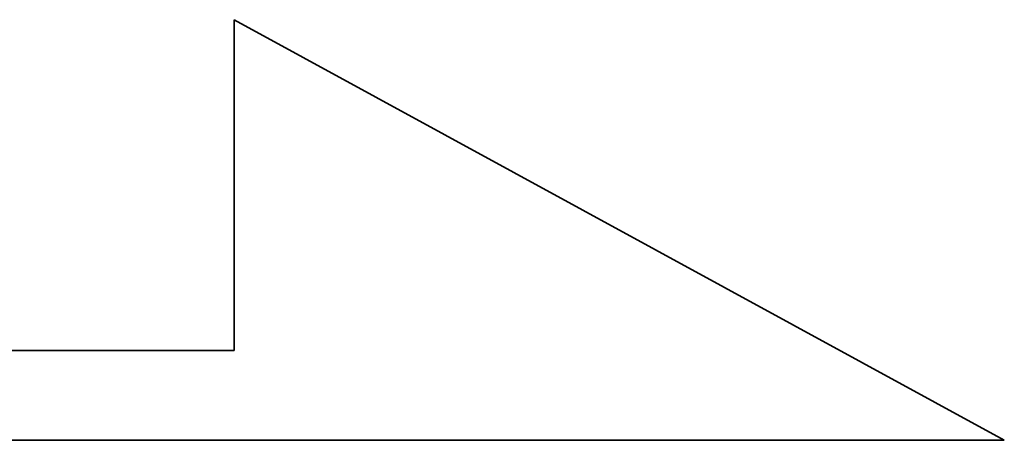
# Model space of a CAD drawing. Header units: millimetres. Extents: x 342 to 649, y 362 to 465.
# Tile 48 of 51: x 589.57 to 592.01, y 392.15 to 393.2. Entities that reach past the tile are written whole.
import ezdxf

# ---------------------------------------------------------------- set-up
doc = ezdxf.new("R2010")
doc.units = ezdxf.units.MM
doc.header["$LTSCALE"] = 0.15
doc.layers.add('DIM', color=4, linetype='CONTINUOUS')
doc.layers.add('layer 1', color=7, linetype='CONTINUOUS')

# ---------------------------------------------------------------- blocks, each defined once
blk = doc.blocks.new('TBI MOTION logo(完整正式版)')
at = {"layer": 'layer 1', "color": 22, "lineweight": 35}
blk.add_open_spline([(75.90875, -9.47875), (75.90875, -9.47875), (75.90875, -12.28625), (75.90875, -12.28625), (75.90875, -12.28625), (75.90875, -12.28625), (75.90875, -12.47875), (75.90875, -12.47875), (75.90875, -12.47875), (75.90875, -12.47875), (75.71625, -12.47875), (75.71625, -12.47875), (75.71625, -12.47875), (75.71625, -12.47875), (-88.32875, -12.47875), (-88.32875, -12.47875), (-88.32875, -12.47875), (-88.32875, -12.47875), (-88.32875, -13.29375), (-88.32875, -13.29375), (-88.32875, -13.29375), (-88.32875, -13.29375), (82.89125, -13.29375), (82.89125, -13.29375), (82.89125, -13.29375), (82.89125, -13.29375), (75.90875, -9.47875), (75.90875, -9.47875)], degree=3, knots=[0, 0, 0, 0, 0.1428571, 0.1428571, 0.1428571, 0.1428572, 0.2857143, 0.2857143, 0.2857143, 0.2857143, 0.4285714, 0.4285714, 0.4285714, 0.4285714, 0.5714286, 0.5714286, 0.5714286, 0.5714286, 0.7142857, 0.7142857, 0.7142857, 0.7142857, 0.8571429, 0.8571429, 0.8571429, 0.8571429, 1, 1, 1, 1], dxfattribs=at)

msp = doc.modelspace()

# ---------------------------------------------------------------- block references
at = {"layer": 'DIM', "color": 7, "xscale": 0.2736514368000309, "yscale": 0.2736514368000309, "zscale": 0.2736514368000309}
msp.add_blockref('TBI MOTION logo(完整正式版)', (569.3299, 395.7911), dxfattribs=at)

doc.saveas('drawing.dxf')
